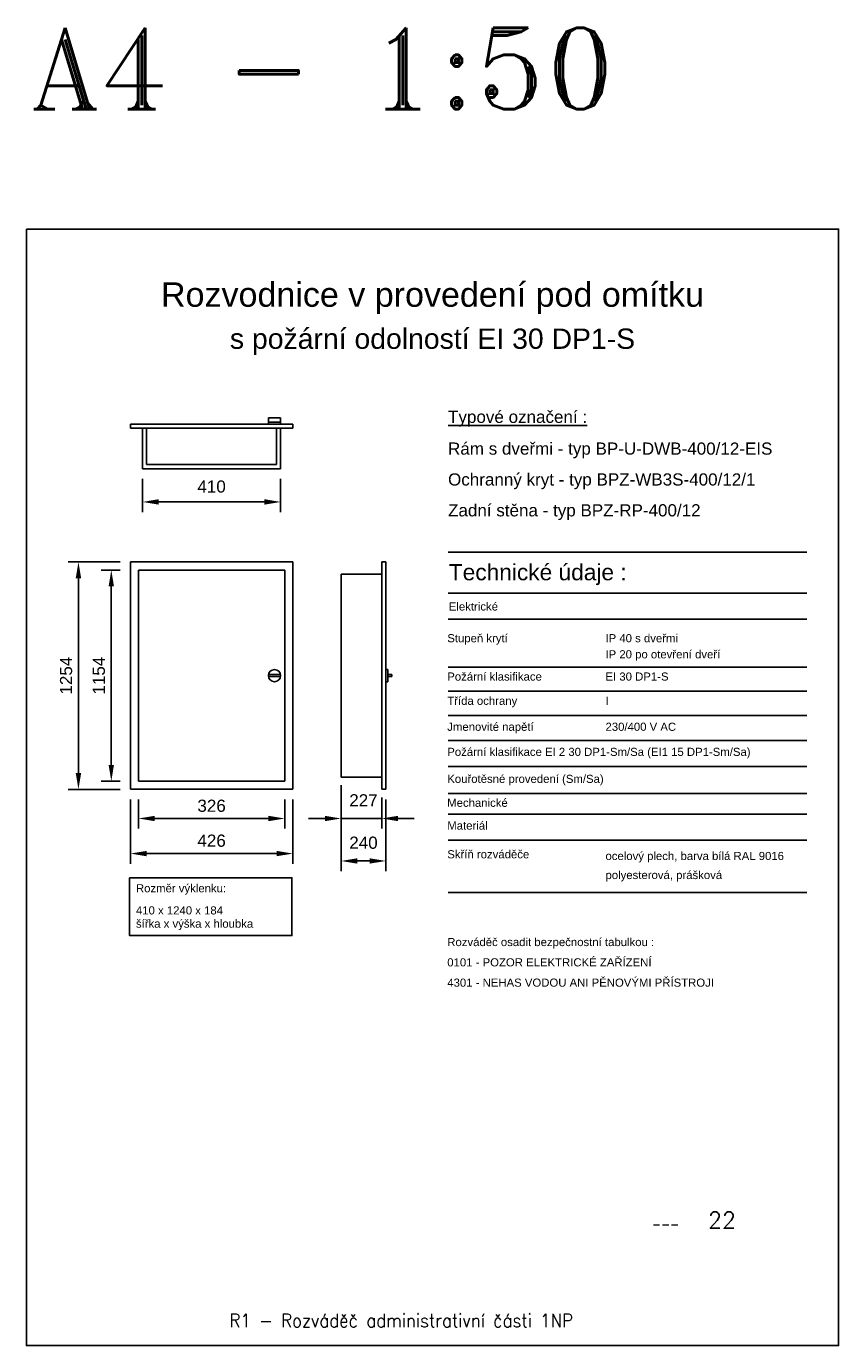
# Model space of a CAD drawing. Extents: x 779434 to 869009, y -84687 to -68442.
# Tile 1 of 6: x 779434 to 789434, y -84687 to -68442. Entities that reach past the tile are written whole.
import ezdxf
from ezdxf.enums import TextEntityAlignment as Align

# ---------------------------------------------------------------- set-up
doc = ezdxf.new("R2010")
doc.units = 0
doc.header["$MEASUREMENT"] = 0
doc.layers.get('DEFPOINTS').update_dxf_attribs({"linetype": 'CONTINUOUS'})
for name, color, linetype in [('1-KRESBA', 7, 'CONTINUOUS'), ('__Bílá', 7, 'CONTINUOUS'), ('IN_RAZITKO', 7, 'CONTINUOUS')]:
    doc.layers.add(name, color=color, linetype=linetype)
doc.layers.add('MP2000N', color=7, linetype='CONTINUOUS', plot=False)
doc.styles.add('ARI-ROM-UNI', font='simplex.shx', dxfattribs={"width": 0.8})
doc.styles.add('Arial', font='arial.ttf')
doc.styles.add('ROMANT', font='romant', dxfattribs={"height": 3})
doc.dimstyles.new('1---50', dxfattribs={"dimtxt": 150, "dimasz": 150, "dimexe": 125, "dimexo": 125, "dimgap": 75, "dimtad": 0, "dimzin": 0, "dimdsep": 46, "dimtxsty": 'Arial', "dimcen": -150, "dimdle": 1.25, "dimclrd": 256, "dimclre": 256, "dimclrt": 256, "dimadec": 4, "dimazin": 0, "dimtfac": 0.75, "dimtofl": 0, "dimtmove": 2, "dimatfit": 3, "dimfxl": 1, "dimtvp": 1.5, "dimtolj": 1, "dimtzin": 0, "dimlwd": -1, "dimlwe": -1, "dimarcsym": 0})

# ---------------------------------------------------------------- blocks, each defined once
blk = doc.blocks.new('*D1')
at = {"layer": '__Bílá', "transparency": 16777216}
for p, q in [((780589, -75137), (780354, -75137)), ((780479, -75337), (780479, -77537)), ((780589, -77737), (780354, -77737))]:
    blk.add_line(p, q, dxfattribs=at)
at = {"layer": '__Bílá', "lineweight": 35, "transparency": 16777216}
for points in [[(780446, -75337), (780512, -75337), (780479, -75137)], [(780446, -77537), (780512, -77537), (780479, -77737)]]:
    blk.add_solid(points, dxfattribs=at)
at = {"layer": 'DEFPOINTS', "color": 0, "lineweight": 35, "transparency": 16777216}
for p in [(780714, -75137), (780479, -77737), (780714, -77737)]:
    blk.add_point(p, dxfattribs=at)
at = {"layer": '__Bílá', "transparency": 16777216, "insert": (780327, -76437), "char_height": 150, "attachment_point": 5, "rotation": 90, "style": 'Arial'}
blk.add_mtext('\\A1;1154', dxfattribs=at)
blk = doc.blocks.new('*D2')
at = {"layer": '__Bílá', "transparency": 16777216}
for p, q in [((780814, -77962), (780814, -78321)), ((782614, -77962), (782614, -78321)), ((781014, -78196), (782414, -78196))]:
    blk.add_line(p, q, dxfattribs=at)
at = {"layer": '__Bílá', "lineweight": 35, "transparency": 16777216}
for points in [[(781014, -78163), (781014, -78229), (780814, -78196)], [(782414, -78163), (782414, -78229), (782614, -78196)]]:
    blk.add_solid(points, dxfattribs=at)
at = {"layer": 'DEFPOINTS', "color": 0, "lineweight": 35, "transparency": 16777216}
for p in [(780814, -77837), (782614, -77837), (782614, -78196)]:
    blk.add_point(p, dxfattribs=at)
at = {"layer": '__Bílá', "transparency": 16777216, "insert": (781714, -78040), "char_height": 150, "attachment_point": 5, "style": 'Arial'}
blk.add_mtext('\\A1;326', dxfattribs=at)
blk = doc.blocks.new('*D3')
at = {"layer": '__Bílá', "transparency": 16777216}
for p, q in [((783309, -77787), (783309, -78321)), ((783809, -77937), (783809, -78321)), ((783109, -78196), (782909, -78196)), ((784009, -78196), (784209, -78196))]:
    blk.add_line(p, q, dxfattribs=at)
at = {"layer": '__Bílá', "lineweight": 35, "transparency": 16777216}
for points in [[(783109, -78163), (783109, -78229), (783309, -78196)], [(784009, -78163), (784009, -78229), (783809, -78196)]]:
    blk.add_solid(points, dxfattribs=at)
at = {"layer": 'DEFPOINTS', "color": 0, "lineweight": 35, "transparency": 16777216}
for p in [(783309, -77662), (783809, -77812), (783809, -78196)]:
    blk.add_point(p, dxfattribs=at)
at = {"layer": '__Bílá', "transparency": 16777216, "insert": (783584, -77972), "char_height": 150, "attachment_point": 5, "style": 'Arial'}
blk.add_mtext('\\A1;227', dxfattribs=at)
blk = doc.blocks.new('*D4')
at = {"layer": '__Bílá', "transparency": 16777216}
for p, q in [((780714, -77962), (780714, -78753)), ((782714, -77962), (782714, -78753)), ((780914, -78628), (782514, -78628))]:
    blk.add_line(p, q, dxfattribs=at)
at = {"layer": '__Bílá', "lineweight": 35, "transparency": 16777216}
for points in [[(780914, -78595), (780914, -78661), (780714, -78628)], [(782514, -78595), (782514, -78661), (782714, -78628)]]:
    blk.add_solid(points, dxfattribs=at)
at = {"layer": 'DEFPOINTS', "color": 0, "lineweight": 35, "transparency": 16777216}
for p in [(780714, -77837), (782714, -77837), (782714, -78628)]:
    blk.add_point(p, dxfattribs=at)
at = {"layer": '__Bílá', "transparency": 16777216, "insert": (781714, -78470), "char_height": 150, "attachment_point": 5, "style": 'Arial'}
blk.add_mtext('\\A1;426', dxfattribs=at)
blk = doc.blocks.new('*D5')
at = {"layer": '__Bílá', "transparency": 16777216}
for p, q in [((780589, -75037), (779950, -75037)), ((780075, -75237), (780075, -77637)), ((780589, -77837), (779950, -77837))]:
    blk.add_line(p, q, dxfattribs=at)
at = {"layer": '__Bílá', "lineweight": 35, "transparency": 16777216}
for points in [[(780041, -75237), (780108, -75237), (780075, -75037)], [(780041, -77637), (780108, -77637), (780075, -77837)]]:
    blk.add_solid(points, dxfattribs=at)
at = {"layer": 'DEFPOINTS', "color": 0, "lineweight": 35, "transparency": 16777216}
for p in [(780714, -75037), (780075, -77837), (780714, -77837)]:
    blk.add_point(p, dxfattribs=at)
at = {"layer": '__Bílá', "transparency": 16777216, "insert": (779923, -76437), "char_height": 150, "attachment_point": 5, "rotation": 90, "style": 'Arial'}
blk.add_mtext('\\A1;1254', dxfattribs=at)
blk = doc.blocks.new('*D6')
at = {"layer": '__Bílá', "transparency": 16777216}
for p, q in [((780864, -74014), (780864, -74423)), ((782564, -74014), (782564, -74423)), ((781064, -74298), (782364, -74298))]:
    blk.add_line(p, q, dxfattribs=at)
at = {"layer": '__Bílá', "lineweight": 35, "transparency": 16777216}
for points in [[(781064, -74264), (781064, -74331), (780864, -74298)], [(782364, -74264), (782364, -74331), (782564, -74298)]]:
    blk.add_solid(points, dxfattribs=at)
at = {"layer": 'DEFPOINTS', "color": 0, "lineweight": 35, "transparency": 16777216}
for p in [(780864, -73889), (782564, -73889), (782564, -74298)]:
    blk.add_point(p, dxfattribs=at)
at = {"layer": '__Bílá', "transparency": 16777216, "insert": (781714, -74109), "char_height": 150, "attachment_point": 5, "style": 'Arial'}
blk.add_mtext('\\A1;410', dxfattribs=at)
blk = doc.blocks.new('*D7')
at = {"layer": '__Bílá', "transparency": 16777216}
for p, q in [((783859, -77962), (783859, -78844)), ((783309, -78310), (783309, -78844)), ((783509, -78719), (783659, -78719))]:
    blk.add_line(p, q, dxfattribs=at)
at = {"layer": '__Bílá', "lineweight": 35, "transparency": 16777216}
for points in [[(783509, -78686), (783509, -78752), (783309, -78719)], [(783659, -78686), (783659, -78752), (783859, -78719)]]:
    blk.add_solid(points, dxfattribs=at)
at = {"layer": 'DEFPOINTS', "color": 0, "lineweight": 35, "transparency": 16777216}
for p in [(783859, -77837), (783309, -78185), (783859, -78719)]:
    blk.add_point(p, dxfattribs=at)
at = {"layer": '__Bílá', "transparency": 16777216, "insert": (783584, -78495), "char_height": 150, "attachment_point": 5, "style": 'Arial'}
blk.add_mtext('\\A1;240', dxfattribs=at)

msp = doc.modelspace()

# ---------------------------------------------------------------- linework, layer by layer
at = {"layer": '1-KRESBA'}
msp.add_lwpolyline([(780703.673, -78924.715), (782703.673, -78924.715), (782703.673, -79638.738), (780703.673, -79638.738)], close=True, dxfattribs=at)
at = {"layer": '__Bílá'}
for p, q in [((782413.77, -73263.754), (782413.77, -73338.754)), ((782563.77, -73263.754), (782413.77, -73263.754)), ((782563.77, -73338.754), (782563.77, -73263.754)), ((780713.77, -73338.754), (782713.77, -73338.754)), ((780713.77, -73388.754), (780713.77, -73338.754)), ((782713.77, -73388.754), (780713.77, -73388.754)), ((780863.77, -73388.754), (780863.77, -73888.754)), ((780913.77, -73388.754), (780913.77, -73838.754)), ((782563.77, -73313.754), (782413.77, -73313.754)), ((782513.77, -73838.754), (782513.77, -73388.754)), ((782563.77, -73888.754), (782563.77, -73388.754)), ((782713.77, -73338.754), (782713.77, -73388.754)), ((780863.77, -73888.754), (782563.77, -73888.754)), ((780913.77, -73838.754), (782513.77, -73838.754)), ((780713.77, -75036.822), (782713.77, -75036.822)), ((780713.77, -75186.822), (780713.77, -75036.822)), ((782713.77, -75036.822), (782713.77, -75186.822)), ((783808.894, -77836.822), (783808.894, -75036.822)), ((783808.894, -75036.822), (783858.894, -75036.822)), ((783858.894, -77836.822), (783858.894, -75036.822)), ((784625.241, -74917.807), (789040.836, -74917.807)), ((780713.77, -75186.822), (780713.77, -77686.822)), ((780813.77, -75136.822), (782613.77, -75136.822)), ((780813.77, -77736.822), (780813.77, -75136.822)), ((782613.77, -75136.822), (782613.77, -77736.822)), ((782713.77, -77686.822), (782713.77, -75186.822)), ((783308.894, -75186.822), (783308.894, -77686.822)), ((783808.894, -75186.822), (783308.894, -75186.822)), ((784625.241, -75419.71), (789040.836, -75419.71)), ((784625.241, -75739.552), (789040.836, -75739.552)), ((784625.241, -76330.489), (789040.836, -76330.489)), ((782414.819, -76424.322), (782562.721, -76424.322)), ((782562.721, -76449.322), (782414.819, -76449.322)), ((783858.894, -76361.822), (783883.894, -76361.822)), ((783883.894, -76511.822), (783858.894, -76511.822)), ((783883.894, -76361.822), (783883.894, -76511.822)), ((783883.894, -76424.322), (783933.894, -76424.322)), ((783933.894, -76449.322), (783883.894, -76449.322)), ((783933.894, -76424.322), (783933.894, -76449.322)), ((784625.241, -76628.949), (789040.836, -76628.949)), ((784625.241, -76927.409), (789040.836, -76927.409)), ((784625.241, -77236.561), (789040.836, -77236.561)), ((784625.241, -77554.3), (789040.836, -77554.3)), ((780713.77, -77686.822), (780713.77, -77836.822)), ((782613.77, -77736.822), (780813.77, -77736.822)), ((782713.77, -77836.822), (782713.77, -77686.822)), ((783308.894, -77686.822), (783808.894, -77686.822)), ((780713.77, -77836.822), (782713.77, -77836.822)), ((783858.894, -77836.822), (783808.894, -77836.822)), ((784625.241, -77886.584), (789040.836, -77886.584)), ((784625.241, -78141.21), (789040.836, -78141.21)), ((783308.894, -78195.886), (783808.894, -78195.886)), ((784625.241, -78461.852), (789040.836, -78461.852)), ((784625.241, -79109.142), (789040.836, -79109.142))]:
    msp.add_line(p, q, dxfattribs=at)
msp.add_circle((782488.77, -76436.822), 75, dxfattribs=at)
at = {"layer": 'MP2000N', "color": 6, "linetype": 'Continuous'}
msp.add_lwpolyline([(779433.779, -70937.219), (789433.779, -70937.219), (789433.779, -84687.219), (779433.779, -84687.219)], close=True, dxfattribs=at)

# ---------------------------------------------------------------- texts
at = {"layer": '__Bílá', "style": 'Arial'}
for s, height, p in [('Rozvodnice v provedení pod omítku', 300, (784433.78, -71894.125)), ('s požární odolností EI 30 DP1-S', 250, (784433.78, -72412.444))]:
    msp.add_text(s, height=height, dxfattribs=at).set_placement(p, align=Align.CENTER)
for s, height, p in [('%%uTypové označení :', 150, (784625.241, -73324.635)), ('Rám s dveřmi - typ BP-U-DWB-400/12-EIS', 150, (784625.241, -73715.789)), ('Ochranný kryt - typ BPZ-WB3S-400/12/1', 150, (784625.241, -74095.789)), ('Zadní stěna - typ BPZ-RP-400/12', 150, (784625.241, -74475.789)), ('Technické údaje :', 200, (784634.696, -75262.545)), ('Elektrické', 100, (784634.696, -75635.02)), ('Stupeň krytí', 100, (784615.785, -76025.693)), ('IP 40 s dveřmi', 100, (786563.564, -76025.693)), ('IP 20 po otevření dveří', 100, (786563.564, -76224.04)), ('Požární klasifikace', 100, (784615.785, -76498.008)), ('EI 30 DP1-S', 100, (786563.564, -76498.008)), ('Třída ochrany', 100, (784615.785, -76796.468)), ('I', 100, (786563.564, -76796.468)), ('Jmenovité napětí', 100, (784615.785, -77116.31)), ('230/400 V AC', 100, (786563.564, -77116.31)), ('Požární klasifikace EI 2 30 DP1-Sm/Sa (EI1 15 DP1-Sm/Sa)', 100, (784615.785, -77425.462)), ('Kouřotěsné provedení (Sm/Sa)', 100, (784615.785, -77757.746)), ('Mechanické', 100, (784614.747, -78052.333)), ('Materiál', 100, (784615.785, -78333.014)), ('Skříň rozváděče', 100, (784615.785, -78686.496)), ('ocelový plech, barva bílá RAL 9016', 100, (786563.564, -78707.617)), ('polyesterová, prášková', 100, (786563.564, -78941.966)), ('Rozměr výklenku:', 100, (780782.635, -79104.825)), ('410 x 1240 x 184', 100, (780782.635, -79377.707)), ('šířka x výška x hloubka', 100, (780782.635, -79540.76)), ('Rozváděč osadit bezpečnostní tabulkou :', 100, (784615.785, -79767.368)), ('0101 - POZOR ELEKTRICKÉ ZAŘÍZENÍ', 100, (784615.785, -80017.368)), ('4301 - NEHAS VODOU ANI PĚNOVÝMI PŘÍSTROJI', 100, (784615.785, -80267.368))]:
    msp.add_text(s, height=height, dxfattribs=at).set_placement(p)
at = {"layer": 'IN_RAZITKO', "transparency": 33554687, "style": 'ARI-ROM-UNI'}
for s, height, p in [('22', 200, (787826.723, -83241.657)), ('---', 100, (787135.842, -83241.657))]:
    msp.add_text(s, height=height, dxfattribs=at).set_placement(p)
at = {"layer": 'IN_RAZITKO', "transparency": 33554687, "style": 'ARI-ROM-UNI', "width": 0.9}
msp.add_text('R1 - Rozváděč administrativní části 1NP', height=166.66667, dxfattribs=at).set_placement((781933.988, -84461.688))
at = {"layer": 'MP2000N', "color": 6, "linetype": 'Continuous', "style": 'ROMANT'}
msp.add_text('A4 - 1:50', height=1000, dxfattribs=at).set_placement((779482.361, -69459.356))

# ---------------------------------------------------------------- dimensions: what is measured, and where the dimension line sits
at = {"layer": '__Bílá'}
for base, p1, p2, text, picture, middle in [((782563.77, -74297.818), (780863.77, -73888.754), (782563.77, -73888.754), '410', '*D6', (781713.77, -74108.557)), ((783808.894, -78195.886), (783308.894, -77661.625), (783808.894, -77811.625), '227', '*D3', (783583.894, -77972.007)), ((782713.77, -78628.126), (780713.77, -77836.822), (782713.77, -77836.822), '426', '*D4', (781713.77, -78469.559)), ((782613.77, -78195.886), (780813.77, -77836.822), (782613.77, -77836.822), '326', '*D2', (781713.77, -78039.627)), ((783858.894, -78719.148), (783308.894, -78184.888), (783858.894, -77836.822), '240', '*D7', (783583.894, -78495.269))]:
    dim = msp.add_linear_dim(base=base, p1=p1, p2=p2, text=text, dimstyle='1---50', override={"dimtxt": 150, "dimasz": 200, "dimtad": 1}, dxfattribs=at)
    dim.commit()
    dim.dimension.update_dxf_attribs({"geometry": picture, "text_midpoint": middle, "dimtype": 160})
for base, p1, p2, text, picture, middle in [((780074.832, -77836.822), (780713.77, -75036.822), (780713.77, -77836.822), '1254', '*D5', (779923.246, -76436.822)), ((780479.014, -77736.822), (780713.77, -75136.822), (780713.77, -77736.822), '1154', '*D1', (780327.428, -76436.822))]:
    dim = msp.add_linear_dim(base=base, p1=p1, p2=p2, angle=90, text=text, dimstyle='1---50', override={"dimtxt": 150, "dimasz": 200, "dimtad": 1}, dxfattribs=at)
    dim.commit()
    dim.dimension.update_dxf_attribs({"geometry": picture, "text_midpoint": middle})

doc.saveas('drawing.dxf')
